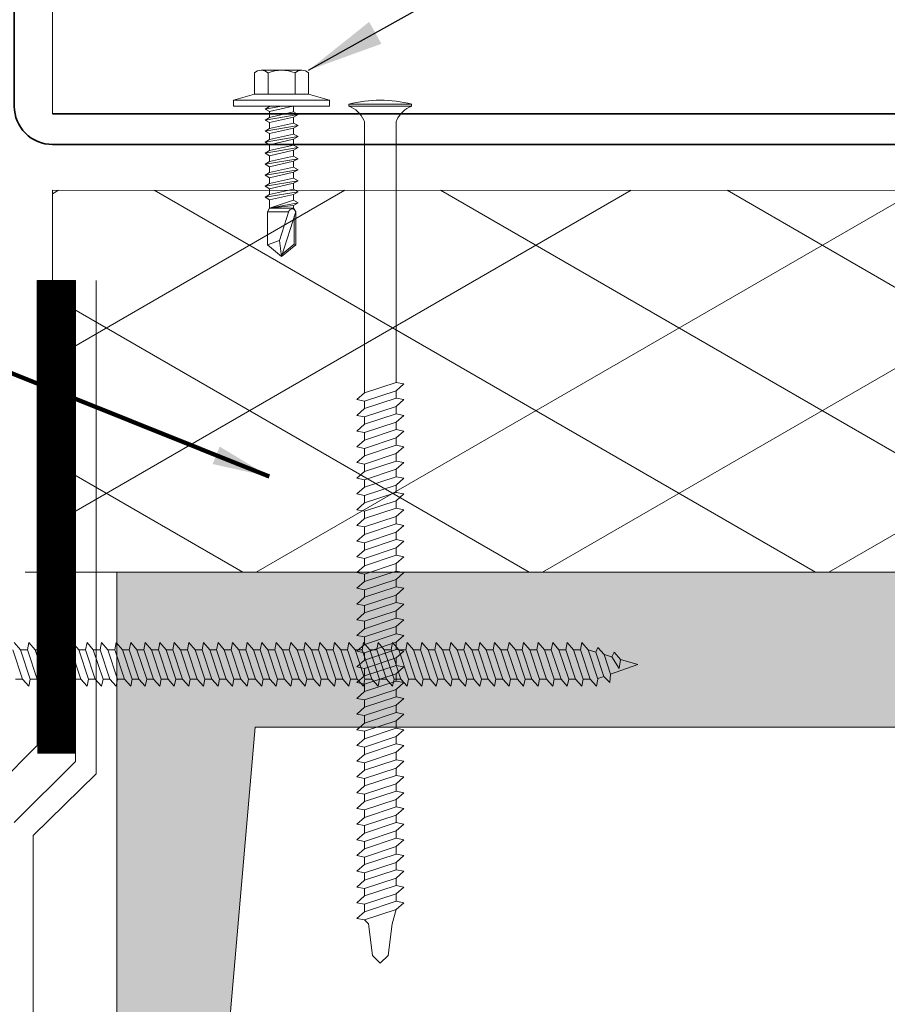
# Model space of a CAD drawing. Header units: millimetres. Extents: x -485339 to 350584, y -1189936 to 0.
# Tile 47 of 256: x -312560 to -312446, y -1058519 to -1058390. Entities that reach past the tile are written whole.
import ezdxf

# ---------------------------------------------------------------- set-up
doc = ezdxf.new("R2010")
doc.units = ezdxf.units.MM
doc.header["$LTSCALE"] = 10
doc.linetypes.add('DASHED', pattern=[19.05, 12.7, -6.35])
for name, color, linetype, lineweight in [('N_klemp', 220, 'Continuous', 35), ('N_popis', 10, 'Continuous', 18), ('N_čáry_plné', 10, 'Continuous', 18), ('N_šrary', 10, 'Continuous', 18), ('St_čáry_plné', 250, 'Continuous', 18), ('St_šrafy', 250, 'Continuous', 18)]:
    doc.layers.add(name, color=color, linetype=linetype, lineweight=lineweight)
doc.styles.get("Standard").update_dxf_attribs({"font": 'simplex.shx', "width": 0.8})
doc.linetypes.add('LEPENÍ', pattern='A,3.81,[130,LTYPESHP.SHX,S=6.35,R=0,X=0,Y=0],3.81', length=7.62)
doc.dimstyles.get("Standard").update_dxf_attribs({"dimtxt": 0.18, "dimasz": 0.18, "dimexe": 0.18, "dimexo": 0.0625, "dimgap": 0.09, "dimtad": 0, "dimtih": 1, "dimtoh": 1, "dimdec": 4, "dimzin": 0, "dimdsep": 46, "dimtxsty": 'Standard', "dimcen": 0.09, "dimadec": 0, "dimazin": 0, "dimtfac": 1, "dimtdec": 4, "dimtofl": 0, "dimtmove": 0, "dimatfit": 3, "dimfxl": 1, "dimtolj": 1, "dimtzin": 0, "dimarcsym": 0})

# ---------------------------------------------------------------- blocks, each defined once
blk = doc.blocks.new('turbo zavit')
at = {"layer": 'N_čáry_plné', "linetype": 'DASHED', "lineweight": 0}
for p, q in [((63.74, 1.91), (62.92, 2.86)), ((64.64, 1.91), (64.83, 2.86)), ((65.65, 1.91), (64.83, 2.86)), ((66.55, 1.91), (66.73, 2.86)), ((67.55, 1.91), (66.73, 2.86)), ((68.45, 1.91), (68.64, 2.86)), ((69.46, 1.91), (68.64, 2.86)), ((70.36, 1.91), (70.54, 2.86)), ((71.36, 1.91), (70.54, 2.86)), ((72.26, 1.91), (72.45, 2.86)), ((73.27, 1.91), (72.45, 2.86)), ((74.17, 1.91), (74.35, 2.86)), ((75.17, 1.91), (74.35, 2.86)), ((76.08, 1.91), (76.26, 2.86)), ((77.08, 1.91), (76.26, 2.86)), ((77.98, 1.91), (78.17, 2.86)), ((78.99, 1.91), (78.17, 2.86)), ((79.89, 1.91), (80.07, 2.86)), ((80.89, 1.91), (80.07, 2.86)), ((81.79, 1.91), (81.98, 2.86)), ((82.8, 1.91), (81.98, 2.86)), ((83.7, 1.91), (83.88, 2.86)), ((84.7, 1.91), (83.88, 2.86)), ((85.6, 1.91), (85.79, 2.86)), ((86.61, 1.91), (85.79, 2.86)), ((87.51, 1.91), (87.69, 2.86)), ((88.51, 1.91), (87.69, 2.86)), ((89.42, 1.91), (89.6, 2.86)), ((90.42, 1.91), (89.6, 2.86)), ((91.32, 1.91), (91.51, 2.86)), ((92.33, 1.91), (91.51, 2.86)), ((93.23, 1.91), (93.41, 2.86)), ((94.23, 1.91), (93.41, 2.86)), ((95.13, 1.91), (95.32, 2.86)), ((96.14, 1.91), (95.32, 2.86)), ((97.04, 1.91), (97.22, 2.86)), ((98.04, 1.91), (97.22, 2.86)), ((98.94, 1.91), (99.13, 2.86)), ((99.95, 1.91), (99.13, 2.86)), ((100.85, 1.91), (101.03, 2.86)), ((101.85, 1.91), (101.03, 2.86)), ((102.76, 1.91), (102.94, 2.86)), ((103.76, 1.91), (102.94, 2.86)), ((104.66, 1.91), (104.85, 2.86)), ((105.67, 1.91), (104.85, 2.86)), ((106.57, 1.91), (106.75, 2.86)), ((107.57, 1.91), (106.75, 2.86)), ((108.47, 1.91), (108.66, 2.86)), ((109.48, 1.91), (108.66, 2.86)), ((110.38, 1.91), (110.56, 2.86)), ((111.38, 1.91), (110.56, 2.86)), ((112.28, 1.91), (112.47, 2.86)), ((113.29, 1.91), (112.47, 2.86)), ((114.19, 1.91), (114.37, 2.86)), ((115.19, 1.91), (114.37, 2.86)), ((116.1, 1.91), (116.28, 2.86)), ((117.1, 1.91), (116.28, 2.86)), ((118, 1.91), (118.19, 2.86)), ((119.01, 1.91), (118.19, 2.86)), ((119.91, 1.91), (120.09, 2.86)), ((120.91, 1.91), (120.09, 2.86)), ((121.81, 1.91), (122, 2.86)), ((122.82, 1.91), (122, 2.86)), ((123.72, 1.91), (123.9, 2.86)), ((124.72, 1.91), (123.9, 2.86)), ((125.62, 1.91), (125.81, 2.86)), ((126.63, 1.91), (125.81, 2.86)), ((127.53, 1.91), (127.72, 2.86)), ((128.54, 1.91), (127.72, 2.86)), ((129.44, 1.91), (129.62, 2.86)), ((130.44, 1.91), (129.62, 2.86)), ((131.34, 1.91), (131.53, 2.86)), ((132.35, 1.91), (131.53, 2.86)), ((133.25, 1.91), (133.43, 2.86)), ((134.25, 1.91), (133.43, 2.86)), ((135.15, 1.91), (135.34, 2.86)), ((136.16, 1.91), (135.34, 2.86)), ((137.06, 1.91), (137.24, 2.86)), ((138.06, 1.91), (137.24, 2.86)), ((64.01, -1.91), (62.73, 1.91)), ((63.74, 1.91), (64.64, 1.91)), ((65.01, -1.91), (63.74, 1.91)), ((65.91, -1.91), (64.64, 1.91)), ((65.65, 1.91), (66.55, 1.91)), ((66.92, -1.91), (65.65, 1.91)), ((67.82, -1.91), (66.55, 1.91)), ((67.55, 1.91), (68.45, 1.91)), ((68.82, -1.91), (67.55, 1.91)), ((69.72, -1.91), (68.45, 1.91)), ((69.46, 1.91), (70.36, 1.91)), ((70.73, -1.91), (69.46, 1.91)), ((71.63, -1.91), (70.36, 1.91)), ((71.36, 1.91), (72.26, 1.91)), ((72.63, -1.91), (71.36, 1.91)), ((73.53, -1.91), (72.26, 1.91)), ((73.27, 1.91), (74.17, 1.91)), ((74.54, -1.91), (73.27, 1.91)), ((75.44, -1.91), (74.17, 1.91)), ((75.17, 1.91), (76.08, 1.91)), ((76.44, -1.91), (75.17, 1.91)), ((77.35, -1.91), (76.08, 1.91)), ((77.08, 1.91), (77.98, 1.91)), ((78.35, -1.91), (77.08, 1.91)), ((79.25, -1.91), (77.98, 1.91)), ((78.99, 1.91), (79.89, 1.91)), ((80.26, -1.91), (78.99, 1.91)), ((81.16, -1.91), (79.89, 1.91)), ((80.89, 1.91), (81.79, 1.91)), ((82.16, -1.91), (80.89, 1.91)), ((83.06, -1.91), (81.79, 1.91)), ((82.8, 1.91), (83.7, 1.91)), ((84.07, -1.91), (82.8, 1.91)), ((84.97, -1.91), (83.7, 1.91)), ((84.7, 1.91), (85.6, 1.91)), ((85.97, -1.91), (84.7, 1.91)), ((86.87, -1.91), (85.6, 1.91)), ((86.61, 1.91), (87.51, 1.91)), ((87.88, -1.91), (86.61, 1.91)), ((88.78, -1.91), (87.51, 1.91)), ((88.51, 1.91), (89.42, 1.91)), ((89.78, -1.91), (88.51, 1.91)), ((90.69, -1.91), (89.42, 1.91)), ((90.42, 1.91), (91.32, 1.91)), ((91.69, -1.91), (90.42, 1.91)), ((92.59, -1.91), (91.32, 1.91)), ((92.33, 1.91), (93.23, 1.91)), ((93.6, -1.91), (92.33, 1.91)), ((94.5, -1.91), (93.23, 1.91)), ((94.23, 1.91), (95.13, 1.91)), ((95.5, -1.91), (94.23, 1.91)), ((96.4, -1.91), (95.13, 1.91)), ((96.14, 1.91), (97.04, 1.91)), ((97.41, -1.91), (96.14, 1.91)), ((98.31, -1.91), (97.04, 1.91)), ((98.04, 1.91), (98.94, 1.91)), ((99.31, -1.91), (98.04, 1.91)), ((100.21, -1.91), (98.94, 1.91)), ((99.95, 1.91), (100.85, 1.91)), ((101.22, -1.91), (99.95, 1.91)), ((102.12, -1.91), (100.85, 1.91)), ((101.85, 1.91), (102.76, 1.91)), ((103.12, -1.91), (101.85, 1.91)), ((104.03, -1.91), (102.76, 1.91)), ((103.76, 1.91), (104.66, 1.91)), ((105.03, -1.91), (103.76, 1.91)), ((105.93, -1.91), (104.66, 1.91)), ((105.67, 1.91), (106.57, 1.91)), ((106.94, -1.91), (105.67, 1.91)), ((107.84, -1.91), (106.57, 1.91)), ((107.57, 1.91), (108.47, 1.91)), ((108.84, -1.91), (107.57, 1.91)), ((109.74, -1.91), (108.47, 1.91)), ((109.48, 1.91), (110.38, 1.91)), ((110.75, -1.91), (109.48, 1.91)), ((111.65, -1.91), (110.38, 1.91)), ((111.38, 1.91), (112.28, 1.91)), ((112.65, -1.91), (111.38, 1.91)), ((113.56, -1.91), (112.28, 1.91)), ((113.29, 1.91), (114.19, 1.91)), ((114.56, -1.91), (113.29, 1.91)), ((115.46, -1.91), (114.19, 1.91)), ((115.19, 1.91), (116.1, 1.91)), ((116.47, -1.91), (115.19, 1.91)), ((117.37, -1.91), (116.1, 1.91)), ((117.1, 1.91), (118, 1.91)), ((118.37, -1.91), (117.1, 1.91)), ((119.27, -1.91), (118, 1.91)), ((119.01, 1.91), (119.91, 1.91)), ((120.28, -1.91), (119.01, 1.91)), ((121.18, -1.91), (119.91, 1.91)), ((120.91, 1.91), (121.81, 1.91)), ((122.18, -1.91), (120.91, 1.91)), ((123.08, -1.91), (121.81, 1.91)), ((122.82, 1.91), (123.72, 1.91)), ((124.09, -1.91), (122.82, 1.91)), ((124.99, -1.91), (123.72, 1.91)), ((124.72, 1.91), (125.62, 1.91)), ((125.99, -1.91), (124.72, 1.91)), ((126.9, -1.91), (125.62, 1.91)), ((126.63, 1.91), (127.53, 1.91)), ((127.9, -1.91), (126.63, 1.91)), ((128.8, -1.91), (127.53, 1.91)), ((128.54, 1.91), (129.44, 1.91)), ((129.81, -1.91), (128.54, 1.91)), ((130.71, -1.91), (129.44, 1.91)), ((130.44, 1.91), (131.34, 1.91)), ((131.71, -1.91), (130.44, 1.91)), ((132.61, -1.91), (131.34, 1.91)), ((132.35, 1.91), (133.25, 1.91)), ((133.62, -1.91), (132.35, 1.91)), ((134.52, -1.91), (133.25, 1.91)), ((134.25, 1.91), (135.15, 1.91)), ((135.52, -1.91), (134.25, 1.91)), ((136.42, -1.91), (135.15, 1.91)), ((136.16, 1.91), (137.06, 1.91)), ((137.43, -1.91), (136.16, 1.91)), ((138.33, -1.91), (137.06, 1.91)), ((139.33, -1.91), (138.06, 1.91)), ((138.06, 1.91), (139.06, 1.61)), ((139.06, 1.61), (139.36, 2.24)), ((140.12, -1.56), (139.06, 1.61)), ((140.18, 1.29), (139.36, 2.24)), ((141.17, 1), (141.47, 1.62)), ((142.29, 0.67), (141.47, 1.62)), ((141.02, -1.25), (140.18, 1.29)), ((140.18, 1.29), (141.17, 1)), ((141.02, -1.25), (144.58, 0)), ((142.12, -0.51), (141.17, 1)), ((142.12, -0.51), (142.29, 0.67)), ((142.29, 0.67), (144.58, 0)), ((140.89, -2.35), (141.02, -1.25)), ((63.1, -1.91), (64.01, -1.91)), ((64.83, -2.86), (64.01, -1.91)), ((64.83, -2.86), (65.01, -1.91)), ((65.01, -1.91), (65.91, -1.91)), ((66.73, -2.86), (65.91, -1.91)), ((66.73, -2.86), (66.92, -1.91)), ((66.92, -1.91), (67.82, -1.91)), ((68.64, -2.86), (67.82, -1.91)), ((68.64, -2.86), (68.82, -1.91)), ((68.82, -1.91), (69.72, -1.91)), ((70.54, -2.86), (69.72, -1.91)), ((70.54, -2.86), (70.73, -1.91)), ((70.73, -1.91), (71.63, -1.91)), ((72.45, -2.86), (71.63, -1.91)), ((72.45, -2.86), (72.63, -1.91)), ((72.63, -1.91), (73.53, -1.91)), ((74.35, -2.86), (73.53, -1.91)), ((74.35, -2.86), (74.54, -1.91)), ((74.54, -1.91), (75.44, -1.91)), ((76.26, -2.86), (75.44, -1.91)), ((76.26, -2.86), (76.44, -1.91)), ((76.44, -1.91), (77.35, -1.91)), ((78.17, -2.86), (77.35, -1.91)), ((78.17, -2.86), (78.35, -1.91)), ((78.35, -1.91), (79.25, -1.91)), ((80.07, -2.86), (79.25, -1.91)), ((80.07, -2.86), (80.26, -1.91)), ((80.26, -1.91), (81.16, -1.91)), ((81.98, -2.86), (81.16, -1.91)), ((81.98, -2.86), (82.16, -1.91)), ((82.16, -1.91), (83.06, -1.91)), ((83.88, -2.86), (83.06, -1.91)), ((83.88, -2.86), (84.07, -1.91)), ((84.07, -1.91), (84.97, -1.91)), ((85.79, -2.86), (84.97, -1.91)), ((85.79, -2.86), (85.97, -1.91)), ((85.97, -1.91), (86.87, -1.91)), ((87.69, -2.86), (86.87, -1.91)), ((87.69, -2.86), (87.88, -1.91)), ((87.88, -1.91), (88.78, -1.91)), ((89.6, -2.86), (88.78, -1.91)), ((89.6, -2.86), (89.78, -1.91)), ((89.78, -1.91), (90.69, -1.91)), ((91.51, -2.86), (90.69, -1.91)), ((91.51, -2.86), (91.69, -1.91)), ((91.69, -1.91), (92.59, -1.91)), ((93.41, -2.86), (92.59, -1.91)), ((93.41, -2.86), (93.6, -1.91)), ((93.6, -1.91), (94.5, -1.91)), ((95.32, -2.86), (94.5, -1.91)), ((95.32, -2.86), (95.5, -1.91)), ((95.5, -1.91), (96.4, -1.91)), ((97.22, -2.86), (96.4, -1.91)), ((97.22, -2.86), (97.41, -1.91)), ((97.41, -1.91), (98.31, -1.91)), ((99.13, -2.86), (98.31, -1.91)), ((99.31, -1.91), (100.21, -1.91)), ((101.03, -2.86), (100.21, -1.91)), ((101.03, -2.86), (101.22, -1.91)), ((101.22, -1.91), (102.12, -1.91)), ((102.94, -2.86), (102.12, -1.91)), ((102.94, -2.86), (103.12, -1.91)), ((103.12, -1.91), (104.03, -1.91)), ((104.85, -2.86), (104.03, -1.91)), ((104.85, -2.86), (105.03, -1.91)), ((105.03, -1.91), (105.93, -1.91)), ((106.75, -2.86), (105.93, -1.91)), ((106.75, -2.86), (106.94, -1.91)), ((106.94, -1.91), (107.84, -1.91)), ((108.66, -2.86), (107.84, -1.91)), ((108.66, -2.86), (108.84, -1.91)), ((108.84, -1.91), (109.74, -1.91)), ((110.56, -2.86), (109.74, -1.91)), ((110.56, -2.86), (110.75, -1.91)), ((110.75, -1.91), (111.65, -1.91)), ((112.47, -2.86), (111.65, -1.91)), ((112.47, -2.86), (112.65, -1.91)), ((112.65, -1.91), (113.56, -1.91)), ((114.37, -2.86), (113.56, -1.91)), ((114.37, -2.86), (114.56, -1.91)), ((114.56, -1.91), (115.46, -1.91)), ((116.28, -2.86), (115.46, -1.91)), ((116.28, -2.86), (116.47, -1.91)), ((116.47, -1.91), (117.37, -1.91)), ((118.19, -2.86), (117.37, -1.91)), ((118.19, -2.86), (118.37, -1.91)), ((118.37, -1.91), (119.27, -1.91)), ((120.09, -2.86), (119.27, -1.91)), ((120.09, -2.86), (120.28, -1.91)), ((120.28, -1.91), (121.18, -1.91)), ((122, -2.86), (121.18, -1.91)), ((122, -2.86), (122.18, -1.91)), ((122.18, -1.91), (123.08, -1.91)), ((123.9, -2.86), (123.08, -1.91)), ((123.9, -2.86), (124.09, -1.91)), ((124.09, -1.91), (124.99, -1.91)), ((125.81, -2.86), (124.99, -1.91)), ((125.81, -2.86), (125.99, -1.91)), ((125.99, -1.91), (126.9, -1.91)), ((127.72, -2.86), (126.9, -1.91)), ((127.72, -2.86), (127.9, -1.91)), ((127.9, -1.91), (128.8, -1.91)), ((129.62, -2.86), (128.8, -1.91)), ((129.62, -2.86), (129.81, -1.91)), ((129.81, -1.91), (130.71, -1.91)), ((131.53, -2.86), (130.71, -1.91)), ((131.53, -2.86), (131.71, -1.91)), ((131.71, -1.91), (132.61, -1.91)), ((133.43, -2.86), (132.61, -1.91)), ((133.43, -2.86), (133.62, -1.91)), ((133.62, -1.91), (134.52, -1.91)), ((135.34, -2.86), (134.52, -1.91)), ((135.34, -2.86), (135.52, -1.91)), ((135.52, -1.91), (136.42, -1.91)), ((137.24, -2.86), (136.42, -1.91)), ((137.24, -2.86), (137.43, -1.91)), ((137.43, -1.91), (138.33, -1.91)), ((139.15, -2.86), (138.33, -1.91)), ((139.15, -2.86), (139.33, -1.91)), ((139.32, -1.85), (140.12, -1.56)), ((140.89, -2.35), (140.12, -1.56))]:
    blk.add_line(p, q, dxfattribs=at)
at = {"layer": 'N_čáry_plné', "lineweight": 0}
blk.add_line((99.13, -2.86), (99.31, -1.91), dxfattribs=at)
blk = doc.blocks.new('*U8596')
for p, q in [((-2, 4.5), (-1, 8)), ((0, 8), (-1, 8)), ((-1, -8), (-1, 8)), ((0, -8), (0, 8)), ((-6, -3.38), (-6, 3.38)), ((-5.56, 4.5), (-2, 4.5)), ((-2, -4.5), (-2, 4.5)), ((-5.56, 2.25), (-2, 2.25)), ((0, 2.01), (0.94, 2.01)), ((0, 1.87), (0.89, -2.01)), ((1.37, 2.75), (0.94, 2.01)), ((1.86, -2.01), (0.94, 2.01)), ((1.37, 2.75), (2.29, -2.75)), ((1.37, 2.75), (1.8, 2.01)), ((1.8, 2.01), (2.72, -2.01)), ((1.8, 2.01), (2.78, 2.01)), ((3.21, 2.75), (2.78, 2.01)), ((3.69, -2.01), (2.78, 2.01)), ((3.21, 2.75), (4.12, -2.75)), ((3.21, 2.75), (3.64, 2.01)), ((3.64, 2.01), (4.55, -2.01)), ((3.64, 2.01), (4.61, 2.01)), ((5.04, 2.75), (4.61, 2.01)), ((5.53, -2.01), (4.61, 2.01)), ((5.04, 2.75), (5.96, -2.75)), ((5.04, 2.75), (5.47, 2.01)), ((5.47, 2.01), (6.39, -2.01)), ((5.47, 2.01), (6.44, 2.01)), ((6.87, 2.75), (6.44, 2.01)), ((7.36, -2.01), (6.44, 2.01)), ((6.87, 2.75), (7.79, -2.75)), ((6.87, 2.75), (7.3, 2.01)), ((7.3, 2.01), (8.22, -2.01)), ((7.3, 2.01), (8.28, 2.01)), ((8.71, 2.75), (8.28, 2.01)), ((9.19, -2.01), (8.28, 2.01)), ((8.71, 2.75), (9.62, -2.75)), ((8.71, 2.75), (9.14, 2.01)), ((9.14, 2.01), (10.11, 2.01)), ((9.14, 2.01), (10.05, -2.01)), ((10.54, 2.75), (10.11, 2.01)), ((11.03, -2.01), (10.11, 2.01)), ((10.54, 2.75), (11.46, -2.75)), ((10.54, 2.75), (10.97, 2.01)), ((10.97, 2.01), (11.89, -2.01)), ((10.97, 2.01), (11.94, 2.01)), ((12.37, 2.75), (11.94, 2.01)), ((12.86, -2.01), (11.94, 2.01)), ((12.37, 2.75), (13.29, -2.75)), ((12.37, 2.75), (12.8, 2.01)), ((12.8, 2.01), (13.72, -2.01)), ((12.8, 2.01), (13.78, 2.01)), ((14.21, 2.75), (13.78, 2.01)), ((14.69, -2.01), (13.78, 2.01)), ((14.21, 2.75), (15.12, -2.75)), ((14.21, 2.75), (14.64, 2.01)), ((14.64, 2.01), (15.55, -2.01)), ((14.64, 2.01), (15.61, 2.01)), ((16.04, 2.75), (15.61, 2.01)), ((15.61, 2.01), (16.96, -2.01)), ((16.04, 2.75), (16.96, -2.01)), ((16.04, 2.75), (16.47, 2.01)), ((16.47, 2.01), (16.96, -2.01)), ((16.47, 2.01), (16.96, 2.01)), ((16.96, 2.01), (17.55, 2.35)), ((16.96, 2.01), (16.96, -2.01)), ((25, 0), (17.55, 2.35)), ((17.55, 2.35), (23.03, 2.35)), ((18.28, 2.12), (22.92, 2.12)), ((22.92, 2.12), (23.03, 2.35)), ((24.6, 0.12), (22.92, 2.12)), ((25, 0), (23.03, 2.35)), ((22.33, -0.32), (17.46, 1.22)), ((17.55, -2.35), (17.55, 1.19)), ((25, 0), (22.33, -0.32)), ((23.03, -2.35), (25, 0)), ((0, -0.01), (0.46, -2.75)), ((23.03, -2.35), (22.33, -0.32)), ((-5.56, -2.25), (-2, -2.25)), ((0.03, -2.01), (0, -1.89)), ((0, -2.01), (0.03, -2.01)), ((0.46, -2.75), (0.03, -2.01)), ((0.46, -2.75), (0.89, -2.01)), ((0.89, -2.01), (1.86, -2.01)), ((2.29, -2.75), (1.86, -2.01)), ((2.29, -2.75), (2.72, -2.01)), ((2.72, -2.01), (3.69, -2.01)), ((4.12, -2.75), (3.69, -2.01)), ((4.12, -2.75), (4.55, -2.01)), ((4.55, -2.01), (5.53, -2.01)), ((5.96, -2.75), (5.53, -2.01)), ((5.96, -2.75), (6.39, -2.01)), ((6.39, -2.01), (7.36, -2.01)), ((7.79, -2.75), (7.36, -2.01)), ((7.79, -2.75), (8.22, -2.01)), ((8.22, -2.01), (9.19, -2.01)), ((9.62, -2.75), (9.19, -2.01)), ((9.62, -2.75), (10.05, -2.01)), ((10.05, -2.01), (11.03, -2.01)), ((11.46, -2.75), (11.03, -2.01)), ((11.46, -2.75), (11.89, -2.01)), ((11.89, -2.01), (12.86, -2.01)), ((13.29, -2.75), (12.86, -2.01)), ((13.29, -2.75), (13.72, -2.01)), ((13.72, -2.01), (14.69, -2.01)), ((15.12, -2.75), (14.69, -2.01)), ((15.12, -2.75), (15.55, -2.01)), ((15.55, -2.01), (16.96, -2.01)), ((17.55, -2.35), (16.96, -2.01)), ((17.55, -2.35), (23.03, -2.35)), ((-5.56, -4.5), (-2, -4.5)), ((-2, -4.5), (-1, -8)), ((0, -8), (-1, -8))]:
    blk.add_line(p, q)
for centre, radius, start, end in [((-4.34, 3.38), 1.66, 137.4679, 222.5321), ((0, 0), 6, 157.9757, 202.0243), ((17.63, 1.76), 0.573, 138.0954, 252.4955), ((-4.34, -3.38), 1.66, 137.4679, 222.5321)]:
    blk.add_arc(centre, radius, start, end)

msp = doc.modelspace()

# ---------------------------------------------------------------- hatches: boundary and pattern name
at = {"layer": 'N_šrary', "linetype": 'Continuous'}
h = msp.add_hatch(dxfattribs=at)
h.set_pattern_fill('DIAMONDS', color=256, scale=150, angle=90, style=0)
h.set_pattern_definition([(150, (-518404.656, -1066019.334), (-9.375, -16.2379763), []), (210, (-518404.656, -1066019.334), (9.375, -16.2379763), [])])
h.paths.add_polyline_path([(-312555.45, -1058462.75), (-312337.24, -1058462.75), (-312337.24, -1058412.75), (-312555.45, -1058412.75)])
at = {"layer": 'St_šrafy'}
h = msp.add_hatch(color=253, dxfattribs=at)
h.dxf.hatch_style = 1
h.paths.add_polyline_path([(-312337.04, -1058462.75), (-312372.67, -1058462.75), (-312547.04, -1058462.75), (-312547.04, -1058549.48), (-312534.65, -1058549.48), (-312528.9, -1058483.04), (-312372.67, -1058483.04), (-312355.18, -1058483.04), (-312349.43, -1058549.48), (-312337.04, -1058549.48)])

# ---------------------------------------------------------------- linework, layer by layer
at = {"layer": 'N_klemp', "lineweight": 18}
msp.add_line((-312555.45, -1058402.75), (-312555.45, -1058379.75), dxfattribs=at)
at = {"layer": 'N_klemp', "lineweight": 35}
msp.add_lwpolyline([(-312530.57, -1058374.03), (-312555.9, -1058376.33, 0.387902), (-312560.45, -1058381.31), (-312560.45, -1058401.75, 0.414214), (-312555.45, -1058406.75), (-312168.6, -1058406.75, 0.414214), (-312163.6, -1058401.75), (-312163.6, -1058355.04, 0.44165), (-312169.07, -1058350.06), (-312213.39, -1058354.18)], format="xyb", dxfattribs=at)
msp.add_lwpolyline([(-312168.6, -1058402.75), (-312555.45, -1058402.75)], dxfattribs=at)
at = {"layer": 'N_čáry_plné', "linetype": 'ByBlock'}
for p, q in [((-312516.64, -1058401.47), (-312516.64, -1058401.73)), ((-312516.64, -1058401.47), (-312508.41, -1058401.47)), ((-312516.64, -1058401.73), (-312516.38, -1058401.73)), ((-312516.64, -1058401.73), (-312508.41, -1058401.73)), ((-312510.46, -1058401.47), (-312514.58, -1058401.47)), ((-312508.41, -1058401.47), (-312508.41, -1058401.73)), ((-312514.58, -1058439.27), (-312514.58, -1058403.99)), ((-312510.46, -1058437.89), (-312510.46, -1058403.99)), ((-312555.45, -1058412.75), (-312555.45, -1058462.75)), ((-312555.45, -1058412.75), (-312337.28, -1058412.82)), ((-312557.45, -1058485.44), (-312557.45, -1058424.57)), ((-312552.45, -1058487.51), (-312552.45, -1058424.57)), ((-312510.46, -1058436.92), (-312510.46, -1058437.89)), ((-312514.58, -1058439.27), (-312510.46, -1058437.89)), ((-312510.46, -1058437.89), (-312509.43, -1058438.09)), ((-312510.46, -1058438.98), (-312509.43, -1058438.09)), ((-312515.61, -1058440.15), (-312514.58, -1058439.27)), ((-312514.58, -1058440.35), (-312510.46, -1058438.98)), ((-312514.58, -1058441.32), (-312510.46, -1058439.95)), ((-312510.46, -1058438.98), (-312510.46, -1058439.95)), ((-312510.46, -1058439.95), (-312509.43, -1058440.15)), ((-312515.61, -1058440.15), (-312514.58, -1058440.35)), ((-312515.61, -1058442.21), (-312514.58, -1058441.32)), ((-312514.58, -1058440.35), (-312514.58, -1058441.32)), ((-312514.58, -1058442.41), (-312510.46, -1058441.04)), ((-312510.46, -1058441.04), (-312509.43, -1058440.15)), ((-312510.46, -1058441.04), (-312510.46, -1058442.01)), ((-312515.61, -1058442.21), (-312514.58, -1058442.41)), ((-312514.58, -1058443.38), (-312510.46, -1058442.01)), ((-312514.58, -1058442.41), (-312514.58, -1058443.38)), ((-312510.46, -1058442.01), (-312509.43, -1058442.21)), ((-312510.46, -1058443.1), (-312509.43, -1058442.21)), ((-312515.61, -1058444.27), (-312514.58, -1058443.38)), ((-312514.58, -1058444.47), (-312510.46, -1058443.1)), ((-312510.46, -1058443.1), (-312510.46, -1058444.07)), ((-312515.61, -1058444.27), (-312514.58, -1058444.47)), ((-312514.58, -1058445.44), (-312510.46, -1058444.07)), ((-312514.58, -1058444.47), (-312514.58, -1058445.44)), ((-312514.58, -1058446.53), (-312510.46, -1058445.15)), ((-312510.46, -1058444.07), (-312509.43, -1058444.27)), ((-312510.46, -1058445.15), (-312509.43, -1058444.27)), ((-312510.46, -1058445.15), (-312510.46, -1058446.13)), ((-312515.61, -1058446.33), (-312514.58, -1058445.44)), ((-312515.61, -1058446.33), (-312514.58, -1058446.53)), ((-312514.58, -1058447.5), (-312510.46, -1058446.13)), ((-312514.58, -1058446.53), (-312514.58, -1058447.5)), ((-312510.46, -1058446.13), (-312509.43, -1058446.33)), ((-312510.46, -1058447.21), (-312509.43, -1058446.33)), ((-312515.61, -1058448.38), (-312514.58, -1058447.5)), ((-312514.58, -1058448.58), (-312510.46, -1058447.21)), ((-312510.46, -1058447.21), (-312510.46, -1058448.19)), ((-312515.61, -1058448.38), (-312514.58, -1058448.58)), ((-312514.58, -1058449.56), (-312510.46, -1058448.19)), ((-312514.58, -1058448.58), (-312514.58, -1058449.56)), ((-312510.46, -1058448.19), (-312509.43, -1058448.38)), ((-312510.46, -1058449.27), (-312509.43, -1058448.38)), ((-312515.61, -1058450.44), (-312514.58, -1058449.56)), ((-312514.58, -1058450.64), (-312510.46, -1058449.27)), ((-312514.58, -1058451.62), (-312510.46, -1058450.24)), ((-312510.46, -1058449.27), (-312510.46, -1058450.24)), ((-312510.46, -1058450.24), (-312509.43, -1058450.44)), ((-312515.61, -1058450.44), (-312514.58, -1058450.64)), ((-312515.61, -1058452.5), (-312514.58, -1058451.62)), ((-312514.58, -1058450.64), (-312514.58, -1058451.62)), ((-312514.58, -1058452.7), (-312510.46, -1058451.33)), ((-312510.46, -1058451.33), (-312509.43, -1058450.44)), ((-312510.46, -1058451.33), (-312510.46, -1058452.3)), ((-312515.61, -1058452.5), (-312514.58, -1058452.7)), ((-312514.58, -1058453.67), (-312510.46, -1058452.3)), ((-312514.58, -1058452.7), (-312514.58, -1058453.67)), ((-312510.46, -1058452.3), (-312509.43, -1058452.5)), ((-312510.46, -1058453.39), (-312509.43, -1058452.5)), ((-312515.61, -1058454.56), (-312514.58, -1058453.67)), ((-312514.58, -1058454.76), (-312510.46, -1058453.39)), ((-312510.46, -1058453.39), (-312510.46, -1058454.36)), ((-312515.61, -1058454.56), (-312514.58, -1058454.76)), ((-312514.58, -1058455.73), (-312510.46, -1058454.36)), ((-312514.58, -1058454.76), (-312514.58, -1058455.73)), ((-312514.58, -1058456.82), (-312510.46, -1058455.44)), ((-312510.46, -1058454.36), (-312509.43, -1058454.56)), ((-312510.46, -1058455.44), (-312509.43, -1058454.56)), ((-312510.46, -1058455.44), (-312510.46, -1058456.42)), ((-312515.61, -1058456.62), (-312514.58, -1058455.73)), ((-312515.61, -1058456.62), (-312514.58, -1058456.82)), ((-312514.58, -1058457.79), (-312510.46, -1058456.42)), ((-312514.58, -1058456.82), (-312514.58, -1058457.79)), ((-312510.46, -1058456.42), (-312509.43, -1058456.62)), ((-312510.46, -1058457.5), (-312509.43, -1058456.62)), ((-312515.61, -1058458.68), (-312514.58, -1058457.79)), ((-312514.58, -1058458.88), (-312510.46, -1058457.5)), ((-312510.46, -1058457.5), (-312510.46, -1058458.48)), ((-312515.61, -1058458.68), (-312514.58, -1058458.88)), ((-312514.58, -1058459.85), (-312510.46, -1058458.48)), ((-312514.58, -1058458.88), (-312514.58, -1058459.85)), ((-312510.46, -1058458.48), (-312509.43, -1058458.68)), ((-312510.46, -1058459.56), (-312509.43, -1058458.68)), ((-312515.61, -1058460.73), (-312514.58, -1058459.85)), ((-312514.58, -1058460.93), (-312510.46, -1058459.56)), ((-312514.58, -1058461.91), (-312510.46, -1058460.53)), ((-312510.46, -1058459.56), (-312510.46, -1058460.53)), ((-312510.46, -1058460.53), (-312509.43, -1058460.73)), ((-312515.61, -1058460.73), (-312514.58, -1058460.93)), ((-312515.61, -1058462.79), (-312514.58, -1058461.91)), ((-312514.58, -1058460.93), (-312514.58, -1058461.91)), ((-312514.58, -1058462.99), (-312510.46, -1058461.62)), ((-312510.46, -1058461.62), (-312509.43, -1058460.73)), ((-312510.46, -1058461.62), (-312510.46, -1058462.59)), ((-312555.45, -1058462.75), (-312337.04, -1058462.75)), ((-312515.61, -1058462.79), (-312514.58, -1058462.99)), ((-312514.58, -1058463.96), (-312510.46, -1058462.59)), ((-312514.58, -1058462.99), (-312514.58, -1058463.96)), ((-312510.46, -1058462.59), (-312509.43, -1058462.79)), ((-312510.46, -1058463.68), (-312509.43, -1058462.79)), ((-312515.61, -1058464.85), (-312514.58, -1058463.96)), ((-312514.58, -1058465.05), (-312510.46, -1058463.68)), ((-312510.46, -1058463.68), (-312510.46, -1058464.65)), ((-312515.61, -1058464.85), (-312514.58, -1058465.05)), ((-312514.58, -1058466.02), (-312510.46, -1058464.65)), ((-312514.58, -1058465.05), (-312514.58, -1058466.02)), ((-312514.58, -1058467.11), (-312510.46, -1058465.74)), ((-312510.46, -1058464.65), (-312509.43, -1058464.85)), ((-312510.46, -1058465.74), (-312509.43, -1058464.85)), ((-312510.46, -1058465.74), (-312510.46, -1058466.71)), ((-312515.61, -1058466.91), (-312514.58, -1058466.02)), ((-312515.61, -1058466.91), (-312514.58, -1058467.11)), ((-312514.58, -1058468.08), (-312510.46, -1058466.71)), ((-312514.58, -1058467.11), (-312514.58, -1058468.08)), ((-312510.46, -1058466.71), (-312509.43, -1058466.91)), ((-312510.46, -1058467.79), (-312509.43, -1058466.91)), ((-312515.61, -1058468.97), (-312514.58, -1058468.08)), ((-312514.58, -1058469.17), (-312510.46, -1058467.79)), ((-312510.46, -1058467.79), (-312510.46, -1058468.77)), ((-312515.61, -1058468.97), (-312514.58, -1058469.17)), ((-312514.58, -1058470.14), (-312510.46, -1058468.77)), ((-312514.58, -1058469.17), (-312514.58, -1058470.14)), ((-312510.46, -1058468.77), (-312509.43, -1058468.97)), ((-312510.46, -1058469.85), (-312509.43, -1058468.97)), ((-312515.61, -1058471.03), (-312514.58, -1058470.14)), ((-312515.61, -1058471.03), (-312514.58, -1058471.22)), ((-312514.58, -1058471.22), (-312510.46, -1058469.85)), ((-312514.58, -1058472.2), (-312510.46, -1058470.83)), ((-312510.46, -1058469.85), (-312510.46, -1058470.83)), ((-312510.46, -1058470.83), (-312509.43, -1058471.03)), ((-312510.46, -1058471.91), (-312509.43, -1058471.03)), ((-312515.61, -1058473.08), (-312514.58, -1058472.2)), ((-312514.58, -1058471.22), (-312514.58, -1058472.2)), ((-312514.58, -1058473.28), (-312510.46, -1058471.91)), ((-312510.46, -1058471.91), (-312510.46, -1058472.88)), ((-312515.61, -1058473.08), (-312514.58, -1058473.28)), ((-312514.58, -1058474.26), (-312510.46, -1058472.88)), ((-312514.58, -1058473.28), (-312514.58, -1058474.26)), ((-312510.46, -1058472.88), (-312509.43, -1058473.08)), ((-312510.46, -1058473.97), (-312509.43, -1058473.08)), ((-312515.61, -1058475.14), (-312514.58, -1058474.26)), ((-312514.58, -1058475.34), (-312510.46, -1058473.97)), ((-312510.46, -1058473.97), (-312510.46, -1058474.94)), ((-312515.61, -1058475.14), (-312514.58, -1058475.34)), ((-312514.58, -1058476.31), (-312510.46, -1058474.94)), ((-312514.58, -1058475.34), (-312514.58, -1058476.31)), ((-312514.58, -1058477.4), (-312510.46, -1058476.03)), ((-312510.46, -1058474.94), (-312509.43, -1058475.14)), ((-312510.46, -1058476.03), (-312509.43, -1058475.14)), ((-312510.46, -1058476.03), (-312510.46, -1058477)), ((-312515.61, -1058477.2), (-312514.58, -1058476.31)), ((-312515.61, -1058477.2), (-312514.58, -1058477.4)), ((-312514.58, -1058478.37), (-312510.46, -1058477)), ((-312514.58, -1058477.4), (-312514.58, -1058478.37)), ((-312510.46, -1058477), (-312509.43, -1058477.2)), ((-312510.46, -1058478.09), (-312509.43, -1058477.2)), ((-312515.61, -1058479.26), (-312514.58, -1058478.37)), ((-312514.58, -1058479.46), (-312510.46, -1058478.09)), ((-312510.46, -1058478.09), (-312510.46, -1058479.06)), ((-312515.61, -1058479.26), (-312514.58, -1058479.46)), ((-312514.58, -1058480.43), (-312510.46, -1058479.06)), ((-312514.58, -1058479.46), (-312514.58, -1058480.43)), ((-312510.46, -1058479.06), (-312509.43, -1058479.26)), ((-312510.46, -1058480.14), (-312509.43, -1058479.26)), ((-312515.61, -1058481.32), (-312514.58, -1058480.43)), ((-312515.61, -1058481.32), (-312514.58, -1058481.52)), ((-312514.58, -1058481.52), (-312510.46, -1058480.14)), ((-312514.58, -1058482.49), (-312510.46, -1058481.12)), ((-312510.46, -1058480.14), (-312510.46, -1058481.12)), ((-312510.46, -1058481.12), (-312509.43, -1058481.32)), ((-312510.46, -1058482.2), (-312509.43, -1058481.32)), ((-312515.61, -1058483.37), (-312514.58, -1058482.49)), ((-312514.58, -1058481.52), (-312514.58, -1058482.49)), ((-312514.58, -1058483.57), (-312510.46, -1058482.2)), ((-312510.46, -1058482.2), (-312510.46, -1058483.18)), ((-312515.61, -1058483.37), (-312514.58, -1058483.57)), ((-312514.58, -1058484.55), (-312510.46, -1058483.18)), ((-312514.58, -1058483.57), (-312514.58, -1058484.55)), ((-312510.46, -1058483.18), (-312509.43, -1058483.37)), ((-312510.46, -1058484.26), (-312509.43, -1058483.37)), ((-312515.61, -1058485.43), (-312514.58, -1058484.55)), ((-312514.58, -1058485.63), (-312510.46, -1058484.26)), ((-312510.46, -1058484.26), (-312510.46, -1058485.23)), ((-312565.45, -1058493.44), (-312557.45, -1058485.44)), ((-312515.61, -1058485.43), (-312514.58, -1058485.63)), ((-312514.58, -1058486.61), (-312510.46, -1058485.23)), ((-312514.58, -1058485.63), (-312514.58, -1058486.61)), ((-312514.58, -1058487.69), (-312510.46, -1058486.32)), ((-312510.46, -1058485.23), (-312509.43, -1058485.43)), ((-312510.46, -1058486.32), (-312509.43, -1058485.43)), ((-312510.46, -1058486.32), (-312510.46, -1058487.29)), ((-312560.45, -1058495.51), (-312552.45, -1058487.51)), ((-312515.61, -1058487.49), (-312514.58, -1058486.61)), ((-312515.61, -1058487.49), (-312514.58, -1058487.69)), ((-312514.58, -1058488.66), (-312510.46, -1058487.29)), ((-312514.58, -1058487.69), (-312514.58, -1058488.66)), ((-312510.46, -1058487.29), (-312509.43, -1058487.49)), ((-312510.46, -1058488.38), (-312509.43, -1058487.49)), ((-312515.61, -1058489.55), (-312514.58, -1058488.66)), ((-312514.58, -1058489.75), (-312510.46, -1058488.38)), ((-312510.46, -1058488.38), (-312510.46, -1058489.35)), ((-312515.61, -1058489.55), (-312514.58, -1058489.75)), ((-312514.58, -1058490.72), (-312510.46, -1058489.35)), ((-312514.58, -1058489.75), (-312514.58, -1058490.72)), ((-312510.46, -1058489.35), (-312509.43, -1058489.55)), ((-312510.46, -1058490.43), (-312509.43, -1058489.55)), ((-312515.61, -1058491.61), (-312514.58, -1058490.72)), ((-312515.61, -1058491.61), (-312514.58, -1058491.81)), ((-312514.58, -1058491.81), (-312510.46, -1058490.43)), ((-312514.58, -1058492.78), (-312510.46, -1058491.41)), ((-312510.46, -1058490.43), (-312510.46, -1058491.41)), ((-312510.46, -1058491.41), (-312509.43, -1058491.61)), ((-312510.46, -1058492.49), (-312509.43, -1058491.61)), ((-312515.61, -1058493.67), (-312514.58, -1058492.78)), ((-312514.58, -1058491.81), (-312514.58, -1058492.78)), ((-312514.58, -1058493.87), (-312510.46, -1058492.49)), ((-312510.46, -1058492.49), (-312510.46, -1058493.47)), ((-312515.61, -1058493.67), (-312514.58, -1058493.87)), ((-312514.58, -1058494.84), (-312510.46, -1058493.47)), ((-312514.58, -1058493.87), (-312514.58, -1058494.84)), ((-312510.46, -1058493.47), (-312509.43, -1058493.67)), ((-312510.46, -1058494.55), (-312509.43, -1058493.67)), ((-312515.61, -1058495.72), (-312514.58, -1058494.84)), ((-312514.58, -1058495.92), (-312510.46, -1058494.55)), ((-312510.46, -1058494.55), (-312510.46, -1058495.52)), ((-312515.61, -1058495.72), (-312514.58, -1058495.92)), ((-312514.58, -1058496.9), (-312510.46, -1058495.52)), ((-312514.58, -1058495.92), (-312514.58, -1058496.9)), ((-312514.58, -1058497.98), (-312510.46, -1058496.61)), ((-312510.46, -1058495.52), (-312509.43, -1058495.72)), ((-312510.46, -1058496.61), (-312509.43, -1058495.72)), ((-312510.46, -1058496.61), (-312510.46, -1058497.58)), ((-312515.61, -1058497.78), (-312514.58, -1058496.9)), ((-312515.61, -1058497.78), (-312514.58, -1058497.98)), ((-312514.58, -1058498.96), (-312510.46, -1058497.58)), ((-312514.58, -1058497.98), (-312514.58, -1058498.96)), ((-312510.46, -1058497.58), (-312509.43, -1058497.78)), ((-312510.46, -1058498.67), (-312509.43, -1058497.78)), ((-312515.61, -1058499.84), (-312514.58, -1058498.96)), ((-312514.58, -1058500.04), (-312510.46, -1058498.67)), ((-312510.46, -1058498.67), (-312510.46, -1058499.64)), ((-312515.61, -1058499.84), (-312514.58, -1058500.04)), ((-312514.58, -1058501.01), (-312510.46, -1058499.64)), ((-312514.58, -1058500.04), (-312514.58, -1058501.01)), ((-312510.46, -1058499.64), (-312509.43, -1058499.84)), ((-312510.46, -1058500.73), (-312509.43, -1058499.84)), ((-312515.61, -1058501.9), (-312514.58, -1058501.01)), ((-312515.61, -1058501.9), (-312514.58, -1058502.1)), ((-312514.58, -1058502.1), (-312510.46, -1058500.73)), ((-312514.58, -1058503.07), (-312510.46, -1058501.7)), ((-312510.46, -1058500.73), (-312510.46, -1058501.7)), ((-312510.46, -1058501.7), (-312509.43, -1058501.9)), ((-312510.46, -1058502.78), (-312509.43, -1058501.9)), ((-312515.61, -1058503.96), (-312514.58, -1058503.07)), ((-312514.58, -1058502.1), (-312514.58, -1058503.07)), ((-312514.58, -1058504.16), (-312510.46, -1058502.78)), ((-312510.46, -1058502.78), (-312510.46, -1058503.76)), ((-312515.61, -1058503.96), (-312514.58, -1058504.16)), ((-312514.58, -1058505.13), (-312510.46, -1058503.76)), ((-312514.58, -1058504.16), (-312514.58, -1058505.13)), ((-312510.46, -1058503.76), (-312509.43, -1058503.96)), ((-312510.46, -1058504.84), (-312509.43, -1058503.96)), ((-312515.61, -1058506.02), (-312514.58, -1058505.13)), ((-312514.58, -1058506.21), (-312510.46, -1058504.84)), ((-312514.58, -1058507.19), (-312510.46, -1058505.82)), ((-312510.46, -1058504.84), (-312510.46, -1058505.82)), ((-312510.46, -1058505.82), (-312509.43, -1058506.02)), ((-312515.61, -1058506.02), (-312514.58, -1058506.21)), ((-312514.58, -1058506.21), (-312514.58, -1058507.19)), ((-312514.58, -1058508.27), (-312510.46, -1058506.9)), ((-312510.98, -1058508.79), (-312510.46, -1058506.9)), ((-312510.46, -1058506.9), (-312509.43, -1058506.02)), ((-312515.61, -1058508.07), (-312514.58, -1058507.19)), ((-312515.61, -1058508.07), (-312514.58, -1058508.27)), ((-312514.07, -1058508.79), (-312514.58, -1058508.27)), ((-312514.07, -1058508.79), (-312513.55, -1058512.9)), ((-312510.98, -1058508.79), (-312511.49, -1058512.9)), ((-312513.55, -1058512.9), (-312512.52, -1058513.93)), ((-312511.49, -1058512.9), (-312512.52, -1058513.93))]:
    msp.add_line(p, q, dxfattribs=at).dxf.unprotected_set("ltscale", 0)
at = {"layer": 'N_čáry_plné', "ltscale": 2}
msp.add_line((-312557.45, -1058424.57), (-312552.45, -1058424.57), dxfattribs=at)
at = {"layer": 'N_čáry_plné', "linetype": 'LEPENÍ', "ltscale": 0.04}
for p, q in [((-312549.74, -1058424.57), (-312549.74, -1058489.13)), ((-312549.74, -1058489.13), (-312557.97, -1058497.23)), ((-312557.97, -1058497.23), (-312558.03, -1058560.57))]:
    msp.add_line(p, q, dxfattribs=at)
at = {"layer": 'N_čáry_plné', "linetype": 'DASHED'}
msp.add_lwpolyline([(-312554.95, -1058486.48, 5, 5, 0), (-312554.95, -1058424.57, 2, 2, 0)], format="xyseb", dxfattribs=at).dxf.unprotected_set("ltscale", 0)
at = {"layer": 'N_čáry_plné', "linetype": 'ByBlock'}
for centre, radius, start, end in [((-312512.52, -1058417.68), 16.72, 75.75, 104.25), ((-312517.87, -1058405.02), 3.51, 24.4705, 69.4691), ((-312507.17, -1058405.02), 3.51, 110.5309, 155.5295), ((-312515.61, -1058403.99), 1.03, 0, 24.4705), ((-312509.43, -1058403.99), 1.03, 155.5295, 180)]:
    msp.add_arc(centre, radius, start, end, dxfattribs=at).dxf.unprotected_set("ltscale", 0)
at = {"layer": 'St_čáry_plné'}
msp.add_lwpolyline([(-312547.04, -1058462.75), (-312559.04, -1058462.75)], dxfattribs=at)
msp.add_lwpolyline([(-312372.67, -1058483.04), (-312355.18, -1058483.04), (-312349.43, -1058549.48), (-312337.04, -1058549.48), (-312337.04, -1058462.75), (-312372.67, -1058462.75), (-312547.04, -1058462.75), (-312547.04, -1058549.48), (-312534.65, -1058549.48), (-312528.9, -1058483.04)], close=True, dxfattribs=at)

# ---------------------------------------------------------------- block references
at = {"layer": 'N_čáry_plné', "linetype": 'ByBlock', "xscale": 0.7874015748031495, "yscale": 0.7874015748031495, "zscale": 0.7874015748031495, "rotation": 270}
msp.add_blockref('*U8596', (-312525.45, -1058401.75), dxfattribs=at).dxf.unprotected_set("ltscale", 0)
at = {"layer": 'N_čáry_plné', "linetype": 'ByBlock'}
msp.add_blockref('turbo zavit', (-312623.37, -1058474.82), dxfattribs=at).dxf.unprotected_set("ltscale", 0)

# ---------------------------------------------------------------- leaders
at = {"layer": 'N_popis'}
for points, override in [([(-312521.9, -1058397.02), (-312095.36, -1058158.28), (-311797.79, -1058158.28)], {"dimasz": 10}), ([(-312527.05, -1058450.23), (-312747.02, -1058362.15), (-312828.21, -1058362.15)], {"dimscale": 0.75, "dimtxt": 10, "dimasz": 10, "dimgap": 5, "dimtad": 1, "dimtxsty": 'Standard', "dimclrd": 0, "dimlwd": 65534})]:
    msp.add_leader(points, dimstyle='Standard', override=override, dxfattribs=at)

doc.saveas('drawing.dxf')
